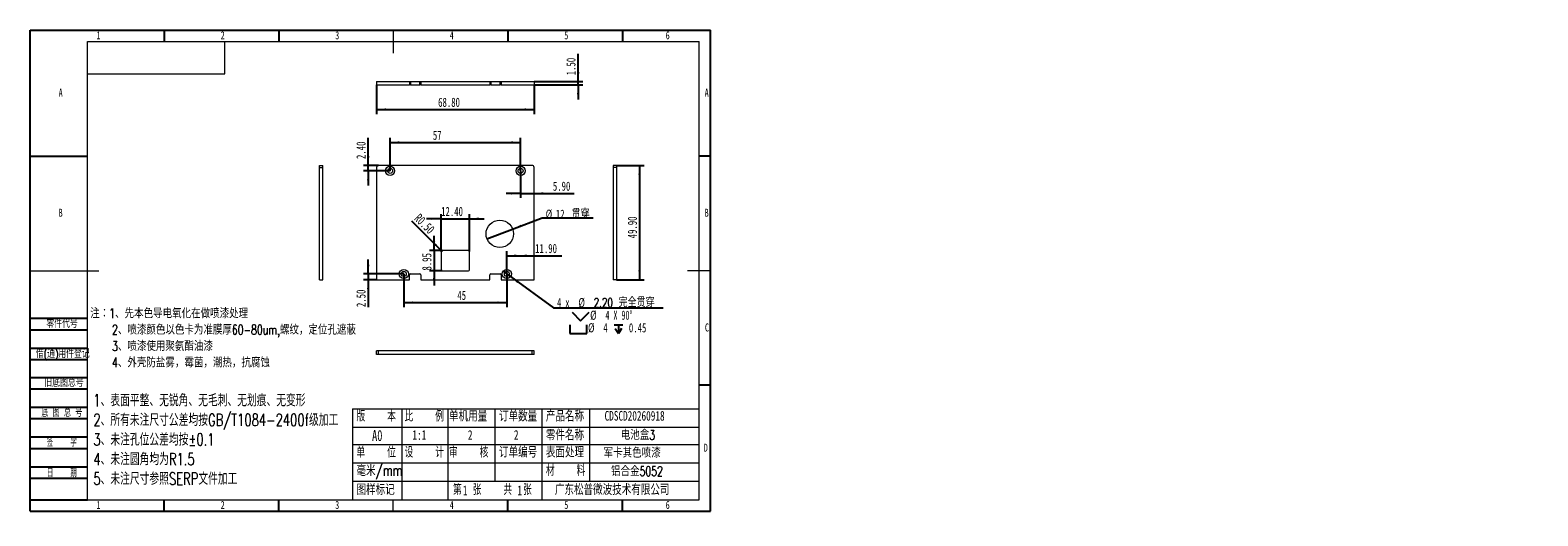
# Model space of a CAD drawing. Header units: millimetres. Extents: x 0 to 658, y -2 to 210.
import ezdxf

# ---------------------------------------------------------------- set-up
doc = ezdxf.new("R2010")
doc.units = ezdxf.units.MM
doc.layers.add('图框', color=7, linetype='Continuous')
doc.layers.add('粗实线层', color=7, linetype='Continuous', lineweight=15)
doc.styles.add('SLDTEXTSTYLE0', font='TXT', dxfattribs={"width": 0.7})
doc.styles.add('SLDTEXTSTYLE1', font='TXT', dxfattribs={"width": 0.7, "bigfont": 'bigfont'})
doc.styles.add('SLDTEXTSTYLE2', font='TXT', dxfattribs={"width": 0.614286, "bigfont": 'bigfont'})
doc.styles.add('SLDTEXTSTYLE3', font='TXT', dxfattribs={"width": 0.566667, "bigfont": 'bigfont'})
doc.styles.add('SLDTEXTSTYLE4', font='TXT', dxfattribs={"width": 0.633333})
doc.styles.add('SLDTEXTSTYLE5', font='TXT', dxfattribs={"width": 0.642857})
doc.dimstyles.new('SLDDIMSTYLE0', dxfattribs={"dimtxt": 4, "dimasz": 4.08, "dimexe": 0, "dimexo": 0.0625, "dimgap": 1, "dimtad": 0, "dimtih": 1, "dimtoh": 1, "dimrnd": 1e-09, "dimzin": 4, "dimdsep": 46, "dimtxsty": 'SLDTEXTSTYLE0', "dimblk1": 'NONE', "dimsah": 1, "dimcen": 0, "dimadec": 0, "dimazin": 1, "dimtfac": 1, "dimtmove": 0, "dimatfit": 3, "dimldrblk": 'NONE', "dimfxl": 0, "dimfrac": 2, "dimtolj": 1, "dimtzin": 12, "dimarcsym": 0})
doc.dimstyles.new('SLDDIMSTYLE1', dxfattribs={"dimtxt": 4, "dimasz": 4.08, "dimexe": 0, "dimexo": 0.0625, "dimgap": 1, "dimtad": 2, "dimrnd": 1e-09, "dimzin": 12, "dimdsep": 46, "dimtxsty": 'SLDTEXTSTYLE0', "dimsah": 1, "dimcen": 0.09, "dimadec": 0, "dimazin": 3, "dimtfac": 1, "dimtofl": 0, "dimtmove": 0, "dimatfit": 3, "dimfxl": 0, "dimfrac": 2, "dimtolj": 1, "dimtzin": 12, "dimarcsym": 0})
doc.dimstyles.new('SLDDIMSTYLE2', dxfattribs={"dimtxt": 4, "dimasz": 4.08, "dimexe": 0, "dimexo": 0.0625, "dimgap": 1, "dimtad": 2, "dimrnd": 1e-09, "dimzin": 4, "dimdsep": 46, "dimtxsty": 'SLDTEXTSTYLE0', "dimsah": 1, "dimcen": 0.09, "dimadec": 0, "dimazin": 1, "dimtfac": 1, "dimtmove": 0, "dimatfit": 0, "dimfxl": 0, "dimfrac": 2, "dimtolj": 1, "dimtzin": 12, "dimarcsym": 0})
doc.dimstyles.new('SLDDIMSTYLE3', dxfattribs={"dimtxt": 4, "dimasz": 4.08, "dimexe": 0, "dimexo": 0.0625, "dimgap": 1, "dimtad": 2, "dimrnd": 1e-09, "dimzin": 4, "dimdsep": 46, "dimtxsty": 'SLDTEXTSTYLE0', "dimsah": 1, "dimcen": 0.09, "dimadec": 0, "dimazin": 1, "dimtfac": 1, "dimtofl": 0, "dimtmove": 0, "dimatfit": 3, "dimfxl": 0, "dimfrac": 2, "dimtolj": 1, "dimtzin": 12, "dimarcsym": 0})
doc.dimstyles.new('SLDDIMSTYLE4', dxfattribs={"dimtxt": 4, "dimasz": 4.08, "dimexe": 0, "dimexo": 0.0625, "dimgap": 1, "dimtad": 0, "dimtih": 1, "dimtoh": 1, "dimrnd": 1e-09, "dimzin": 12, "dimdsep": 46, "dimtxsty": 'SLDTEXTSTYLE0', "dimblk1": 'NONE', "dimsah": 1, "dimcen": 0, "dimadec": 0, "dimazin": 3, "dimtfac": 1, "dimtmove": 0, "dimatfit": 3, "dimldrblk": 'NONE', "dimfxl": 0, "dimfrac": 2, "dimtolj": 1, "dimtzin": 12, "dimarcsym": 0})
doc.dimstyles.new('SLDDIMSTYLE5', dxfattribs={"dimtxt": 4, "dimasz": 4.08, "dimexe": 0, "dimexo": 0.0625, "dimgap": 1, "dimtad": 2, "dimrnd": 1e-09, "dimzin": 0, "dimdsep": 46, "dimtxsty": 'SLDTEXTSTYLE0', "dimsah": 1, "dimcen": 0, "dimadec": 0, "dimazin": 0, "dimtfac": 1, "dimtofl": 0, "dimtmove": 0, "dimatfit": 3, "dimfxl": 0, "dimfrac": 2, "dimtolj": 1, "dimtzin": 12, "dimarcsym": 0})
doc.dimstyles.new('SLDDIMSTYLE6', dxfattribs={"dimtxt": 4, "dimasz": 4.08, "dimexe": 0, "dimexo": 0.0625, "dimgap": 1, "dimtad": 2, "dimrnd": 1e-09, "dimzin": 12, "dimdsep": 46, "dimtxsty": 'SLDTEXTSTYLE0', "dimsah": 1, "dimcen": 0.09, "dimadec": 0, "dimazin": 3, "dimtfac": 1, "dimtmove": 0, "dimatfit": 0, "dimfxl": 0, "dimfrac": 2, "dimtolj": 1, "dimtzin": 12, "dimarcsym": 0})

# ---------------------------------------------------------------- blocks, each defined once
blk = doc.blocks.new('SW_NOTE_0')
at = {"layer": '图框', "color": 0, "attachment_point": 1, "style": 'SLDTEXTSTYLE1'}
for s, insert, char_height in [('\\M+1928D\\M+181461\\M+18141\\M+190E6\\M+1967B\\M+19046导电氧\\M+189BB\\M+18DDD\\M+198F4喷\\M+18EBD处\\M+1979D', (0, 5.46), 4.2333), ('2\\M+18141喷\\M+18EBD颜\\M+19046\\M+188C8\\M+19046卡为\\M+18F79\\M+1968C\\M+18CFA60-80um,\\M+19786纹\\M+18143\\M+192E8\\M+188CA\\M+18D45\\M+18ED5\\M+195C1', (9.52, -1.69), 4.23333), ('3\\M+18141喷\\M+18EBD\\M+18E67\\M+19770\\M+1E3DA氨酯\\M+196FB\\M+18EBD', (9.52, -8.83), 4.2333), ('4\\M+18141\\M+18A4F壳\\M+19668盐雾\\M+18143霉\\M+18BDB\\M+18143\\M+192AA热\\M+18143\\M+18D52\\M+19585蚀', (9.52, -15.98), 4.2333)]:
    blk.add_mtext(s, dxfattribs=dict(at, insert=insert, char_height=char_height))
blk = doc.blocks.new('SW_NOTE_1')
at = {"layer": '图框', "color": 0, "attachment_point": 1, "style": 'SLDTEXTSTYLE1'}
for s, insert, char_height in [('1\\M+18141\\M+1955C\\M+196CA\\M+195BD\\M+190AE\\M+18141\\M+19DD9锐\\M+18A70\\M+18141\\M+19DD9\\M+196D1\\M+18E68\\M+18141\\M+19DD9划\\M+18DAD\\M+18141\\M+19DD9变\\M+18C60', (0, 6.82), 5.29167), ('2\\M+18141\\M+18F8A\\M+1974C\\M+196A2\\M+1928D\\M+18EDA\\M+190A1\\M+18CF6\\M+18DB7\\M+18BCF\\M+188C2GB/T1084-2400f级\\M+189C1\\M+18D48', (0, -1.73), 5.29167), ('3\\M+18141\\M+196A2\\M+1928D\\M+18D45\\M+188CA\\M+18CF6\\M+18DB7\\M+18BCF\\M+188C2\\M+1817D0.1', (0, -10.29), 5.2917), ('4\\M+18141\\M+196A2\\M+1928D圆\\M+18A70\\M+18BCF为R1.5', (0, -18.85), 5.2917), ('5\\M+18141\\M+196A2\\M+1928D\\M+18EDA\\M+190A1\\M+18E51\\M+18FC6SERP\\M+195B6\\M+18C8F\\M+189C1\\M+18D48', (0, -27.4), 5.2917)]:
    blk.add_mtext(s, dxfattribs=dict(at, insert=insert, char_height=char_height))
blk = doc.blocks.new('SW_SYMBOL_HOLE_SINK')
at = {"layer": '图框', "color": 0}
for p, q in [((0, 875), (800, 75)), ((800, 75), (1600, 875))]:
    blk.add_line(p, q, dxfattribs=at)
blk = doc.blocks.new('SW_SYMBOL_HOLE_SPOT')
at = {"layer": '图框', "color": 0}
for p, q in [((0, 875), (0, 75)), ((0, 75), (1600, 75)), ((1600, 75), (1600, 875))]:
    blk.add_line(p, q, dxfattribs=at)
blk = doc.blocks.new('SW_SYMBOL_HOLE_DEPTH')
at = {"layer": '图框', "color": 0}
for p, q in [((0, 875), (800, 875)), ((100, 555), (400, 75)), ((400, 875), (400, 75)), ((700, 555), (400, 75))]:
    blk.add_line(p, q, dxfattribs=at)
blk = doc.blocks.new('_D')
at = {"layer": '图框'}
for p, q in [((206.48, 104.77), (209.72, 102.41)), ((209.72, 102.41), (228.43, 88.77)), ((228.43, 88.77), (276.34, 88.77))]:
    blk.add_line(p, q, dxfattribs=at)
blk.add_solid([(209.72, 102.41), (212.71, 99.6), (213.31, 100.42)], dxfattribs=at)
at = {"layer": '图框', "xscale": 0.004654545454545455, "yscale": 0.004654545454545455, "zscale": 0.004654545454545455}
for name, p in [('SW_SYMBOL_HOLE_SINK', (236.53, 82.76)), ('SW_SYMBOL_HOLE_SPOT', (235.6, 77.26)), ('SW_SYMBOL_HOLE_DEPTH', (254.92, 77.26))]:
    blk.add_blockref(name, p, dxfattribs=at)
at = {"layer": '图框', "char_height": 4, "attachment_point": 1}
for s, insert, style in [('4 x', (230.01, 93.08), 'SLDTEXTSTYLE4'), ('%%c', (239.33, 93.08), 'SLDTEXTSTYLE0'), ('2.20 \\M+18AAE\\M+19153贯\\M+190FA', (246, 93.08), 'SLDTEXTSTYLE1'), ('%%c', (244.45, 87.58), 'SLDTEXTSTYLE0'), ('4 X 90°', (251.12, 87.58), 'SLDTEXTSTYLE5'), ('%%c', (243.52, 82.08), 'SLDTEXTSTYLE0'), ('4', (250.19, 82.08), 'SLDTEXTSTYLE0'), ('0.45', (261.36, 82.08), 'SLDTEXTSTYLE0')]:
    blk.add_mtext(s, dxfattribs=dict(at, insert=insert, style=style))
blk = doc.blocks.new('_NONE')
blk = doc.blocks.new('_D_1')
at = {"layer": '图框'}
for p, q in [((157.1, 148.59), (157.1, 162.99)), ((157.1, 160.99), (214.1, 160.99)), ((214.1, 148.59), (214.1, 162.99))]:
    blk.add_line(p, q, dxfattribs=at)
for points in [[(157.1, 160.99), (161.18, 160.48), (161.18, 161.5)], [(214.1, 160.99), (210.02, 161.5), (210.02, 160.48)]]:
    blk.add_solid(points, dxfattribs=at)
at = {"layer": '图框', "insert": (175.8, 166.14), "char_height": 4, "attachment_point": 1, "style": 'SLDTEXTSTYLE0'}
blk.add_mtext('57', dxfattribs=at)
blk = doc.blocks.new('_D_2')
at = {"layer": '图框'}
for p, q in [((163.1, 103.59), (163.1, 89.09)), ((208.1, 103.59), (208.1, 89.09)), ((163.1, 91.09), (208.1, 91.09))]:
    blk.add_line(p, q, dxfattribs=at)
for points in [[(163.1, 91.09), (167.18, 90.58), (167.18, 91.6)], [(208.1, 91.09), (204.02, 91.6), (204.02, 90.58)]]:
    blk.add_solid(points, dxfattribs=at)
at = {"layer": '图框', "insert": (186.47, 96.24), "char_height": 4, "attachment_point": 1, "style": 'SLDTEXTSTYLE0'}
blk.add_mtext('45', dxfattribs=at)
blk = doc.blocks.new('_D_3')
at = {"layer": '图框'}
for p, q in [((147.57, 103.59), (147.57, 109.94)), ((163.1, 103.59), (145.57, 103.59)), ((151.2, 101.09), (145.57, 101.09)), ((147.57, 103.59), (147.57, 101.09)), ((147.57, 101.09), (147.57, 89.14))]:
    blk.add_line(p, q, dxfattribs=at)
for points in [[(147.57, 103.59), (148.07, 107.67), (147.06, 107.67)], [(147.57, 101.09), (147.06, 97.01), (148.07, 97.01)]]:
    blk.add_solid(points, dxfattribs=at)
at = {"layer": '图框', "insert": (142.41, 89.14), "char_height": 4, "attachment_point": 1, "rotation": 90, "style": 'SLDTEXTSTYLE0'}
blk.add_mtext('2.50', dxfattribs=at)
blk = doc.blocks.new('_D_4')
at = {"layer": '图框'}
for p, q in [((147.57, 150.99), (147.57, 163.07)), ((152.1, 150.99), (145.57, 150.99)), ((157.1, 148.59), (145.57, 148.59)), ((147.57, 148.59), (147.57, 150.99)), ((147.57, 148.59), (147.57, 142.24))]:
    blk.add_line(p, q, dxfattribs=at)
for points in [[(147.57, 150.99), (148.07, 155.07), (147.06, 155.07)], [(147.57, 148.59), (147.06, 144.51), (148.07, 144.51)]]:
    blk.add_solid(points, dxfattribs=at)
at = {"layer": '图框', "insert": (142.41, 153.76), "char_height": 4, "attachment_point": 1, "rotation": 90, "style": 'SLDTEXTSTYLE0'}
blk.add_mtext('2.40', dxfattribs=at)
blk = doc.blocks.new('_D_5')
at = {"layer": '图框'}
for p, q in [((214.1, 148.59), (214.1, 136.74)), ((214.1, 138.74), (207.75, 138.74)), ((214.1, 138.74), (220, 138.74)), ((220, 138.74), (237.49, 138.74))]:
    blk.add_line(p, q, dxfattribs=at)
for points in [[(214.1, 138.74), (210.02, 139.25), (210.02, 138.23)], [(220, 138.74), (224.08, 138.23), (224.08, 139.25)]]:
    blk.add_solid(points, dxfattribs=at)
at = {"layer": '图框', "insert": (228.18, 143.89), "char_height": 4, "attachment_point": 1, "style": 'SLDTEXTSTYLE0'}
blk.add_mtext('5.90', dxfattribs=at)
blk = doc.blocks.new('_D_6')
at = {"layer": '图框'}
for p, q in [((208.1, 103.59), (208.1, 113.54)), ((208.1, 111.54), (220, 111.54)), ((220, 111.54), (232.08, 111.54))]:
    blk.add_line(p, q, dxfattribs=at)
for points in [[(208.1, 111.54), (212.18, 111.03), (212.18, 112.05)], [(220, 111.54), (215.92, 112.05), (215.92, 111.03)]]:
    blk.add_solid(points, dxfattribs=at)
at = {"layer": '图框', "insert": (220.45, 116.69), "char_height": 4, "attachment_point": 1, "style": 'SLDTEXTSTYLE0'}
blk.add_mtext('11.90', dxfattribs=at)
blk = doc.blocks.new('_D_7')
at = {"layer": '图框'}
for p, q in [((210.62, 123.2), (223.45, 128.01)), ((223.45, 128.01), (245.76, 128.01)), ((199.38, 118.98), (210.62, 123.2))]:
    blk.add_line(p, q, dxfattribs=at)
blk.add_solid([(210.62, 123.2), (214.62, 124.15), (214.26, 125.1)], dxfattribs=at)
at = {"layer": '图框', "char_height": 4, "attachment_point": 1}
for s, insert, style in [('%%c', (225.04, 131.67), 'SLDTEXTSTYLE0'), ('12', (229.47, 131.67), 'SLDTEXTSTYLE0'), ('贯\\M+190FA', (236.37, 131.67), 'SLDTEXTSTYLE1')]:
    blk.add_mtext(s, dxfattribs=dict(at, insert=insert, style=style))
blk = doc.blocks.new('_D_8')
at = {"layer": '图框'}
for q in [(166.59, 126.65), (179.9, 113.34)]:
    blk.add_line((179.55, 113.69), q, dxfattribs=at)
blk.add_solid([(179.55, 113.69), (177.02, 116.94), (176.3, 116.22)], dxfattribs=at)
at = {"layer": '图框', "insert": (170.21, 130.27), "char_height": 4, "attachment_point": 1, "rotation": 315, "style": 'SLDTEXTSTYLE0'}
blk.add_mtext('R0.50', dxfattribs=at)
blk = doc.blocks.new('_D_9')
at = {"layer": '图框'}
for p, q in [((179.4, 127.7), (173.05, 127.7)), ((179.4, 113.34), (179.4, 129.7)), ((179.4, 127.7), (191.8, 127.7)), ((191.8, 113.34), (191.8, 129.7)), ((191.8, 127.7), (198.15, 127.7))]:
    blk.add_line(p, q, dxfattribs=at)
for points in [[(179.4, 127.7), (175.32, 128.21), (175.32, 127.19)], [(191.8, 127.7), (195.88, 127.19), (195.88, 128.21)]]:
    blk.add_solid(points, dxfattribs=at)
at = {"layer": '图框', "insert": (179.4, 132.86), "char_height": 4, "attachment_point": 1, "style": 'SLDTEXTSTYLE0'}
blk.add_mtext('12.40', dxfattribs=at)
blk = doc.blocks.new('_D_10')
at = {"layer": '图框'}
for p, q in [((176.3, 113.84), (176.3, 120.19)), ((179.9, 113.84), (174.3, 113.84)), ((176.3, 113.84), (176.3, 104.89)), ((179.9, 104.89), (174.3, 104.89)), ((176.3, 104.89), (176.3, 98.54))]:
    blk.add_line(p, q, dxfattribs=at)
for points in [[(176.3, 113.84), (176.81, 117.92), (175.8, 117.92)], [(176.3, 104.89), (175.8, 100.81), (176.81, 100.81)]]:
    blk.add_solid(points, dxfattribs=at)
at = {"layer": '图框', "insert": (171.15, 105.07), "char_height": 4, "attachment_point": 1, "rotation": 90, "style": 'SLDTEXTSTYLE0'}
blk.add_mtext('8.95', dxfattribs=at)
blk = doc.blocks.new('_D_11')
at = {"layer": '图框'}
for p, q in [((256.01, 150.99), (268.01, 150.99)), ((266.01, 150.99), (266.01, 101.09)), ((256.01, 101.09), (268.01, 101.09))]:
    blk.add_line(p, q, dxfattribs=at)
for points in [[(266.01, 150.99), (265.5, 146.91), (266.52, 146.91)], [(266.01, 101.09), (266.52, 105.17), (265.5, 105.17)]]:
    blk.add_solid(points, dxfattribs=at)
at = {"layer": '图框', "insert": (260.85, 119.15), "char_height": 4, "attachment_point": 1, "rotation": 90, "style": 'SLDTEXTSTYLE0'}
blk.add_mtext('49.90', dxfattribs=at)
blk = doc.blocks.new('_D_12')
at = {"layer": '图框'}
for p, q in [((151.2, 186.09), (151.2, 173.36)), ((220, 186.09), (220, 173.36)), ((151.2, 175.36), (220, 175.36))]:
    blk.add_line(p, q, dxfattribs=at)
for points in [[(151.2, 175.36), (155.28, 174.85), (155.28, 175.87)], [(220, 175.36), (215.92, 175.87), (215.92, 174.85)]]:
    blk.add_solid(points, dxfattribs=at)
at = {"layer": '图框', "insert": (178.09, 180.52), "char_height": 4, "attachment_point": 1, "style": 'SLDTEXTSTYLE0'}
blk.add_mtext('68.80', dxfattribs=at)
blk = doc.blocks.new('_D_13')
at = {"layer": '图框'}
for p, q in [((239.22, 187.59), (239.22, 199.63)), ((220, 187.59), (241.22, 187.59)), ((220, 186.09), (241.22, 186.09)), ((239.22, 186.09), (239.22, 187.59)), ((239.22, 186.09), (239.22, 179.74))]:
    blk.add_line(p, q, dxfattribs=at)
for points in [[(239.22, 187.59), (239.73, 191.67), (238.71, 191.67)], [(239.22, 186.09), (238.71, 182.01), (239.73, 182.01)]]:
    blk.add_solid(points, dxfattribs=at)
at = {"layer": '图框', "insert": (234.06, 190.32), "char_height": 4, "attachment_point": 1, "rotation": 90, "style": 'SLDTEXTSTYLE0'}
blk.add_mtext('1.50', dxfattribs=at)

msp = doc.modelspace()

# ---------------------------------------------------------------- linework, layer by layer
at = {"color": 7, "linetype": 'Continuous', "lineweight": 15}
for p, q in [((151.199, 187.592), (151.199, 186.092)), ((151.199, 187.592), (165.599, 187.592)), ((151.199, 186.092), (165.599, 186.092)), ((165.599, 187.592), (165.599, 186.092)), ((165.599, 187.592), (166.099, 187.592)), ((166.099, 186.092), (165.599, 186.092)), ((166.099, 187.592), (166.099, 186.092)), ((166.099, 187.592), (170.099, 187.592)), ((166.099, 186.092), (170.099, 186.092)), ((170.099, 186.092), (170.099, 187.592)), ((170.099, 187.592), (170.599, 187.592)), ((170.599, 186.092), (170.099, 186.092)), ((170.599, 187.592), (170.599, 186.092)), ((170.599, 187.592), (200.599, 187.592)), ((170.599, 186.092), (200.599, 186.092)), ((200.599, 187.592), (200.599, 186.092)), ((200.599, 187.592), (201.099, 187.592)), ((201.099, 186.092), (200.599, 186.092)), ((201.099, 187.592), (201.099, 186.092)), ((201.099, 187.592), (205.099, 187.592)), ((201.099, 186.092), (205.099, 186.092)), ((205.099, 186.092), (205.099, 187.592)), ((205.099, 187.592), (205.599, 187.592)), ((205.599, 186.092), (205.099, 186.092)), ((205.599, 187.592), (219.999, 187.592)), ((205.599, 187.592), (205.599, 186.092)), ((205.599, 186.092), (219.999, 186.092)), ((219.999, 187.592), (219.999, 186.092)), ((126.312, 150.988), (127.812, 150.988)), ((126.312, 150.088), (126.312, 150.988)), ((126.312, 101.088), (126.312, 150.088)), ((126.312, 150.088), (127.812, 150.088)), ((127.812, 150.088), (127.812, 150.988)), ((127.812, 101.088), (127.812, 150.088)), ((151.199, 150.088), (151.199, 101.088)), ((219.099, 150.988), (152.099, 150.988)), ((219.999, 101.088), (219.999, 150.088)), ((256.01, 150.988), (254.51, 150.988)), ((254.51, 150.988), (254.51, 150.088)), ((256.01, 150.088), (254.51, 150.088)), ((254.51, 150.088), (254.51, 101.088)), ((256.01, 150.988), (256.01, 150.088)), ((256.01, 150.088), (256.01, 101.088)), ((179.399, 113.338), (179.399, 105.388)), ((191.299, 113.838), (179.899, 113.838)), ((191.799, 105.388), (191.799, 113.338)), ((126.312, 101.088), (127.812, 101.088)), ((151.199, 101.088), (165.599, 101.088)), ((165.599, 101.088), (165.599, 103.188)), ((166.099, 103.688), (170.099, 103.688)), ((170.599, 103.188), (170.599, 101.088)), ((170.599, 101.088), (200.599, 101.088)), ((179.899, 104.888), (191.299, 104.888)), ((200.599, 101.088), (200.599, 103.188)), ((201.099, 103.688), (205.099, 103.688)), ((205.599, 103.188), (205.599, 101.088)), ((205.599, 101.088), (219.999, 101.088)), ((256.01, 101.088), (254.51, 101.088)), ((151.199, 68.467), (151.199, 69.967)), ((152.099, 69.967), (151.199, 69.967)), ((152.099, 68.467), (151.199, 68.467)), ((152.099, 68.467), (152.099, 69.967)), ((219.099, 69.967), (152.099, 69.967)), ((219.099, 68.467), (152.099, 68.467)), ((219.099, 68.467), (219.099, 69.967)), ((219.999, 69.967), (219.099, 69.967)), ((219.999, 68.467), (219.099, 68.467)), ((219.999, 68.467), (219.999, 69.967))]:
    msp.add_line(p, q, dxfattribs=at)
for centre, radius in [((157.099, 148.588), 2), ((157.099, 148.588), 1.1), ((214.099, 148.588), 2), ((214.099, 148.588), 1.1), ((204.999, 121.088), 6), ((163.099, 103.588), 2), ((208.099, 103.588), 2), ((163.099, 103.588), 1.1), ((208.099, 103.588), 1.1)]:
    msp.add_circle(centre, radius, dxfattribs=at)
for centre, radius, start, end in [((152.099, 150.088), 0.9, 90, 180), ((219.099, 150.088), 0.9, 0, 90), ((179.899, 113.338), 0.5, 90, 180), ((191.299, 113.338), 0.5, 0, 90), ((179.899, 105.388), 0.5, 180, 270), ((191.299, 105.388), 0.5, 270, 0), ((166.099, 103.188), 0.5, 90, 180), ((170.099, 103.188), 0.5, 0, 90), ((201.099, 103.188), 0.5, 90, 180), ((205.099, 103.188), 0.5, 0, 90)]:
    msp.add_arc(centre, radius, start, end, dxfattribs=at)
at = {"layer": '图框'}
for p, q in [((0, 0), (0, 210)), ((0, 210), (297, 210)), ((58.5, 210), (58.5, 205)), ((108.5, 210), (108.5, 205)), ((208.5, 210), (208.5, 205)), ((258.5, 210), (258.5, 205)), ((297, 0), (297, 210)), ((0, 155), (25, 155)), ((297, 155), (292, 155)), ((0, 84.221), (25, 84.221)), ((0, 79.221), (25, 79.221)), ((0, 71.221), (25, 71.221)), ((0, 66.221), (25, 66.221)), ((0, 58.43), (25, 58.43)), ((0, 53.43), (25, 53.43)), ((297, 55), (292, 55)), ((0, 45.43), (25, 45.43)), ((0, 40.43), (25, 40.43)), ((0, 32.43), (25, 32.43)), ((0, 27.43), (25, 27.43)), ((0, 19.43), (25, 19.43)), ((0, 14.43), (25, 14.43)), ((0, 5), (25, 5)), ((0, 0), (297, 0)), ((58.5, 0), (58.5, 5)), ((108.5, 0), (108.5, 5)), ((208.5, 0), (208.5, 5)), ((258.5, 0), (258.5, 5))]:
    msp.add_line(p, q, dxfattribs=at)
at = {"layer": '图框', "linetype": 'Continuous', "lineweight": 15}
for p, q in [((25, 5), (25, 205)), ((25, 205), (292, 205)), ((292, 5), (292, 205))]:
    msp.add_line(p, q, dxfattribs=at)
at = {"layer": '图框', "lineweight": 15}
for p, q in [((158.5, 210), (158.5, 200)), ((0, 105), (30, 105)), ((297, 105), (287, 105)), ((140.685, 44.638), (140.685, 5)), ((140.685, 44.638), (292, 44.638)), ((162.213, 44.638), (162.213, 5)), ((182.317, 44.638), (182.317, 5)), ((202.787, 44.638), (202.787, 13.207)), ((223.371, 44.638), (223.371, 5)), ((244.183, 44.638), (244.183, 13.207)), ((140.685, 36.639), (292, 36.639)), ((140.685, 29.162), (292, 29.162)), ((140.685, 21.163), (292, 21.163)), ((140.685, 13.207), (292, 13.207)), ((25, 5), (292, 5)), ((158.5, 0), (158.5, 5))]:
    msp.add_line(p, q, dxfattribs=at)
at = {"layer": '粗实线层'}
for p, q in [((85, 191), (85, 205)), ((25, 191), (85, 191))]:
    msp.add_line(p, q, dxfattribs=at)

# ---------------------------------------------------------------- block references
at = {"layer": '图框'}
for name, p in [('SW_NOTE_0', (26.225, 83.052)), ('SW_NOTE_1', (27.572, 44.267))]:
    msp.add_blockref(name, p, dxfattribs=at)

# ---------------------------------------------------------------- texts
for s, insert, char_height, attachment_point, style in [('1', (29.794, 209.497), 3.5, 2, 'SLDTEXTSTYLE0'), ('2', (84.044, 209.497), 3.5, 2, 'SLDTEXTSTYLE0'), ('3', (134.044, 209.497), 3.5, 2, 'SLDTEXTSTYLE0'), ('4', (184.044, 209.497), 3.5, 2, 'SLDTEXTSTYLE0'), ('5', (234.044, 209.497), 3.5, 2, 'SLDTEXTSTYLE0'), ('6', (278.297, 209.497), 3.5, 2, 'SLDTEXTSTYLE0'), ('A', (13.32, 184.497), 3.5, 2, 'SLDTEXTSTYLE0'), ('A', (295.32, 184.497), 3.5, 2, 'SLDTEXTSTYLE0'), ('B', (13.32, 132.055), 3.5, 2, 'SLDTEXTSTYLE0'), ('B', (295.32, 132.055), 3.5, 2, 'SLDTEXTSTYLE0'), ('\\M+197EB\\M+18C8F\\M+191E3\\M+18D86', (7.084, 83.579), 3.5, 1, 'SLDTEXTSTYLE1'), ('C', (295.427, 81.997), 3.5, 2, 'SLDTEXTSTYLE0'), ('\\M+18ED8(\\M+192CA)\\M+19770\\M+18C8F\\M+1936F记', (2.496, 70.473), 3.5, 1, 'SLDTEXTSTYLE1'), ('\\M+18B8C\\M+192EA图总\\M+18D86', (6.194, 57.824), 3.5, 1, 'SLDTEXTSTYLE1'), ('\\M+192EA 图 总 \\M+18D86', (4.947, 44.766), 3.5, 1, 'SLDTEXTSTYLE2'), ('\\M+194C5    \\M+1967B', (142.458, 43.938), 4.7625, 1, 'SLDTEXTSTYLE3'), ('\\M+194E4    \\M+197E1', (163.441, 43.938), 4.7625, 1, 'SLDTEXTSTYLE3'), ('单\\M+18AF7\\M+19770\\M+197CA', (182.842, 43.938), 4.7625, 1, 'SLDTEXTSTYLE1'), ('订单\\M+19094\\M+197CA', (204.663, 43.938), 4.7625, 1, 'SLDTEXTSTYLE1'), ('产\\M+19569\\M+196BC\\M+18FCC', (225.118, 43.938), 4.7625, 1, 'SLDTEXTSTYLE1'), ('CDSCD20260918', (250.747, 43.783), 4.23333, 1, 'SLDTEXTSTYLE0'), ('A0', (149.239, 35.449), 4.7625, 1, 'SLDTEXTSTYLE0'), ('1:1', (166.866, 35.417), 4.2333, 1, 'SLDTEXTSTYLE0'), ('2', (191.072, 35.417), 4.233, 1, 'SLDTEXTSTYLE0'), ('2', (211.16, 35.417), 4.233, 1, 'SLDTEXTSTYLE0'), ('\\M+197EB\\M+18C8F\\M+196BC\\M+18FCC', (225.127, 35.687), 4.7625, 1, 'SLDTEXTSTYLE1'), ('电\\M+19272\\M+1E1B43', (257.803, 35.417), 4.23333, 1, 'SLDTEXTSTYLE1'), ('签    \\M+18E9A', (13.81, 31.764), 3.5, 2, 'SLDTEXTSTYLE3'), ('单    \\M+188CA', (142.467, 28.208), 4.7625, 1, 'SLDTEXTSTYLE3'), ('设    计', (163.441, 28.208), 4.7625, 1, 'SLDTEXTSTYLE3'), ('审    \\M+18A6A', (182.834, 28.208), 4.7625, 1, 'SLDTEXTSTYLE3'), ('订单编\\M+18D86', (204.654, 28.208), 4.7625, 1, 'SLDTEXTSTYLE1'), ('\\M+1955C\\M+196CA处\\M+1979D', (225.127, 28.208), 4.7625, 1, 'SLDTEXTSTYLE1'), ('军卡\\M+191B4\\M+19046喷\\M+18EBD', (250.341, 27.654), 4.23333, 1, 'SLDTEXTSTYLE1'), ('D', (294.93, 29.497), 3.5, 2, 'SLDTEXTSTYLE0'), ('\\M+19F7C\\M+195C4/mm', (142.467, 20.188), 4.7625, 1, 'SLDTEXTSTYLE1'), ('\\M+18DDE    \\M+197BF', (225.127, 20.22), 4.7625, 1, 'SLDTEXTSTYLE3'), ('铝\\M+18D87\\M+18BE05052', (253.57, 19.595), 4.23333, 1, 'SLDTEXTSTYLE1'), ('\\M+193FA    \\M+18AFA', (13.81, 18.413), 3.5, 2, 'SLDTEXTSTYLE3'), ('图样标记', (142.467, 11.865), 4.7625, 1, 'SLDTEXTSTYLE1'), ('\\M+191E6  张    \\M+18BA4  张', (184.597, 11.865), 4.7625, 1, 'SLDTEXTSTYLE3'), ('1', (188.911, 11.254), 4.233, 1, 'SLDTEXTSTYLE0'), ('1', (212.706, 11.254), 4.233, 1, 'SLDTEXTSTYLE0'), ('\\M+19BF6东\\M+18FBC\\M+19581\\M+194F7\\M+19467\\M+18B5A术\\M+1974C\\M+18CC0\\M+18CF6\\M+18E69', (229.063, 11.865), 4.7625, 1, 'SLDTEXTSTYLE1'), ('1', (29.794, 4.497), 3.5, 2, 'SLDTEXTSTYLE0'), ('2', (84.044, 4.497), 3.5, 2, 'SLDTEXTSTYLE0'), ('3', (134.044, 4.497), 3.5, 2, 'SLDTEXTSTYLE0'), ('4', (184.044, 4.497), 3.5, 2, 'SLDTEXTSTYLE0'), ('5', (234.044, 4.497), 3.5, 2, 'SLDTEXTSTYLE0'), ('6', (278.297, 4.497), 3.5, 2, 'SLDTEXTSTYLE0')]:
    msp.add_mtext(s, dxfattribs=dict(at, insert=insert, char_height=char_height, attachment_point=attachment_point, style=style))

# ---------------------------------------------------------------- dimensions: what is measured, and where the dimension line sits
for base, p1, p2, angle, dimstyle, picture, middle in [((239.218, 187.592), (219.999, 186.092), (219.999, 187.592), 90, 'SLDDIMSTYLE2', '_D_13', (239.218, 194.977)), ((214.099, 160.988), (157.099, 148.588), (214.099, 148.588), 0, 'SLDDIMSTYLE1', '_D_1', (178.132, 160.988)), ((147.566, 150.988), (157.099, 148.588), (152.099, 150.988), 90, 'SLDDIMSTYLE2', '_D_4', (147.566, 158.413)), ((219.999, 138.739), (214.099, 148.588), (219.999, 150.088), 0, 'SLDDIMSTYLE2', '_D_5', (232.837, 138.739)), ((266.01, 101.088), (256.01, 150.988), (256.01, 101.088), 90, 'SLDDIMSTYLE3', '_D_11', (266.01, 124.968)), ((176.305, 104.888), (179.899, 113.838), (179.899, 104.888), 90, 'SLDDIMSTYLE6', '_D_10', (176.305, 109.724)), ((219.999, 111.538), (208.099, 103.588), (219.999, 101.088), 0, 'SLDDIMSTYLE3', '_D_6', (226.266, 111.538)), ((147.566, 101.088), (163.099, 103.588), (151.199, 101.088), 90, 'SLDDIMSTYLE2', '_D_3', (147.566, 93.795))]:
    dim = msp.add_linear_dim(base=base, p1=p1, p2=p2, angle=angle, dimstyle=dimstyle, dxfattribs=at)
    dim.commit()
    dim.dimension.update_dxf_attribs({"geometry": picture, "text_midpoint": middle, "dimtype": 160})
for base, p1, p2, dimstyle, picture, middle in [((219.999, 175.361), (151.199, 186.092), (219.999, 186.092), 'SLDDIMSTYLE3', '_D_12', (183.908, 175.361)), ((191.799, 127.701), (179.399, 113.338), (191.799, 113.338), 'SLDDIMSTYLE2', '_D_9', (185.224, 127.701)), ((208.099, 91.088), (163.099, 103.588), (208.099, 103.588), 'SLDDIMSTYLE1', '_D_2', (188.797, 91.088))]:
    dim = msp.add_linear_dim(base=base, p1=p1, p2=p2, dimstyle=dimstyle, dxfattribs=at)
    dim.commit()
    dim.dimension.update_dxf_attribs({"geometry": picture, "text_midpoint": middle, "dimtype": 160})
for p1, p2, text, dimstyle, picture, middle in [((199.382, 118.981), (210.617, 123.196), '<> 贯穿', 'SLDDIMSTYLE4', '_D_7', (235.401, 129.588)), ((206.483, 104.766), (209.716, 102.41), '4 x <> 完全贯穿\\P{\\fGDT;w}%%c 4 X 90°\\P{\\fGDT;v}%%c 4 {\\fGDT;x} 0.45', 'SLDDIMSTYLE0', '_D', (253.175, 85.178))]:
    dim = msp.add_diameter_dim_2p(p1=p1, p2=p2, text=text, dimstyle=dimstyle, dxfattribs=at)
    dim.commit()
    dim.dimension.update_dxf_attribs({"geometry": picture, "text_midpoint": middle, "dimtype": 163})
dim = msp.add_radius_dim(center=(179.899, 113.338), mpoint=(179.546, 113.692), dimstyle='SLDDIMSTYLE5', dxfattribs=at)
dim.commit()
dim.dimension.update_dxf_attribs({"geometry": '_D_8', "text_midpoint": (170.566, 122.672), "dimtype": 164})

doc.saveas('drawing.dxf')
